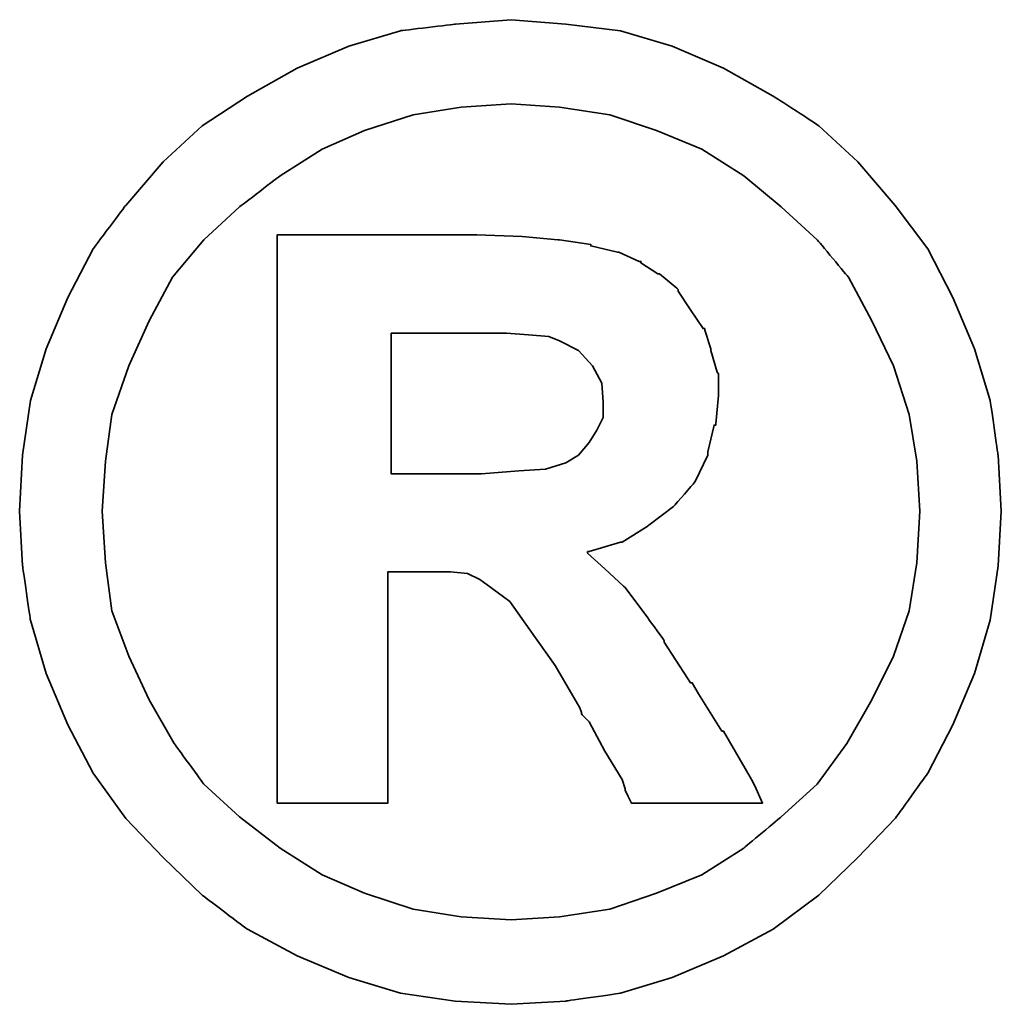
# Model space of a CAD drawing. Extents: x 109 to 490, y 236 to 967.
# Tile 47 of 50: x 431.07 to 432.51, y 874.3 to 875.75. Entities that reach past the tile are written whole.
import ezdxf

# ---------------------------------------------------------------- set-up
doc = ezdxf.new("R2010")
doc.units = 0
doc.header["$MEASUREMENT"] = 0
doc.layers.add('DIM', color=4, linetype='CONTINUOUS')
doc.layers.add('layer 1', color=7, linetype='CONTINUOUS')

# ---------------------------------------------------------------- blocks, each defined once
blk = doc.blocks.new('TBI MOTION logo(完整正式版)')
at = {"layer": 'layer 1', "color": 22, "lineweight": 35}
for points, knots in [([(81.20634, 4.98624), (81.20634, 4.98624), (81.18649, 5.32862), (81.18649, 5.32862), (81.18649, 5.32862), (81.18649, 5.32862), (81.13886, 5.66206), (81.13886, 5.66206), (81.13886, 5.66206), (81.13886, 5.66206), (81.04359, 5.97764), (81.04359, 5.97764), (81.04359, 5.97764), (81.04359, 5.97764), (80.91061, 6.29124), (80.91061, 6.29124), (80.91061, 6.29124), (80.91061, 6.29124), (80.75778, 6.58697), (80.75778, 6.58697), (80.75778, 6.58697), (80.75778, 6.58697), (80.5593, 6.85294), (80.5593, 6.85294), (80.5593, 6.85294), (80.5593, 6.85294), (80.33105, 7.1189), (80.33105, 7.1189), (80.33105, 7.1189), (80.33105, 7.1189), (80.09287, 7.33921), (80.09287, 7.33921), (80.09287, 7.33921), (80.09287, 7.33921), (79.815, 7.51982), (79.815, 7.51982), (79.815, 7.51982), (79.815, 7.51982), (79.51133, 7.69051), (79.51133, 7.69051), (79.51133, 7.69051), (79.51133, 7.69051), (79.19773, 7.8235), (79.19773, 7.8235), (79.19773, 7.8235), (79.19773, 7.8235), (78.88215, 7.91877), (78.88215, 7.91877), (78.88215, 7.91877), (78.88215, 7.91877), (78.54871, 7.95846), (78.54871, 7.95846), (78.54871, 7.95846), (78.54871, 7.95846), (78.21526, 7.98625), (78.21526, 7.98625), (78.21526, 7.98625), (78.21526, 7.98625), (77.87388, 7.95846), (77.87388, 7.95846), (77.87388, 7.95846), (77.87388, 7.95846), (77.54044, 7.91877), (77.54044, 7.91877), (77.54044, 7.91877), (77.54044, 7.91877), (77.22485, 7.8235), (77.22485, 7.8235), (77.22485, 7.8235), (77.22485, 7.8235), (76.91027, 7.69051), (76.91027, 7.69051), (76.91027, 7.69051), (76.91027, 7.69051), (76.6056, 7.51982), (76.6056, 7.51982), (76.6056, 7.51982), (76.6056, 7.51982), (76.32972, 7.33921), (76.32972, 7.33921), (76.32972, 7.33921), (76.32972, 7.33921), (76.09154, 7.1189), (76.09154, 7.1189), (76.09154, 7.1189), (76.09154, 7.1189), (75.86329, 6.85294), (75.86329, 6.85294), (75.86329, 6.85294), (75.86329, 6.85294), (75.66382, 6.58697), (75.66382, 6.58697), (75.66382, 6.58697), (75.66382, 6.58697), (75.51099, 6.29124), (75.51099, 6.29124), (75.51099, 6.29124), (75.51099, 6.29124), (75.37702, 5.97764), (75.37702, 5.97764), (75.37702, 5.97764), (75.37702, 5.97764), (75.28175, 5.66206), (75.28175, 5.66206), (75.28175, 5.66206), (75.28175, 5.66206), (75.23411, 5.32862), (75.23411, 5.32862), (75.23411, 5.32862), (75.23411, 5.32862), (75.21625, 4.98624), (75.21625, 4.98624), (75.21625, 4.98624), (75.21625, 4.98624), (75.23411, 4.6528), (75.23411, 4.6528), (75.23411, 4.6528), (75.23411, 4.6528), (75.28175, 4.32035), (75.28175, 4.32035), (75.28175, 4.32035), (75.28175, 4.32035), (75.37702, 3.99583), (75.37702, 3.99583), (75.37702, 3.99583), (75.37702, 3.99583), (75.51099, 3.68224), (75.51099, 3.68224), (75.51099, 3.68224), (75.51099, 3.68224), (75.66382, 3.38749), (75.66382, 3.38749), (75.66382, 3.38749), (75.66382, 3.38749), (75.86329, 3.10963), (75.86329, 3.10963), (75.86329, 3.10963), (75.86329, 3.10963), (76.09154, 2.87145), (76.09154, 2.87145), (76.09154, 2.87145), (76.09154, 2.87145), (76.32972, 2.6432), (76.32972, 2.6432), (76.32972, 2.6432), (76.32972, 2.6432), (76.6056, 2.43381), (76.6056, 2.43381), (76.6056, 2.43381), (76.6056, 2.43381), (76.91027, 2.27205), (76.91027, 2.27205), (76.91027, 2.27205), (76.91027, 2.27205), (77.22485, 2.13906), (77.22485, 2.13906), (77.22485, 2.13906), (77.22485, 2.13906), (77.54044, 2.0438), (77.54044, 2.0438), (77.54044, 2.0438), (77.54044, 2.0438), (77.87388, 1.99616), (77.87388, 1.99616), (77.87388, 1.99616), (77.87388, 1.99616), (78.21526, 1.97631), (78.21526, 1.97631), (78.21526, 1.97631), (78.21526, 1.97631), (78.54871, 1.99616), (78.54871, 1.99616), (78.54871, 1.99616), (78.54871, 1.99616), (78.88215, 2.0438), (78.88215, 2.0438), (78.88215, 2.0438), (78.88215, 2.0438), (79.19773, 2.13906), (79.19773, 2.13906), (79.19773, 2.13906), (79.19773, 2.13906), (79.51133, 2.27205), (79.51133, 2.27205), (79.51133, 2.27205), (79.51133, 2.27205), (79.815, 2.43381), (79.815, 2.43381), (79.815, 2.43381), (79.815, 2.43381), (80.09287, 2.6432), (80.09287, 2.6432), (80.09287, 2.6432), (80.09287, 2.6432), (80.33105, 2.87145), (80.33105, 2.87145), (80.33105, 2.87145), (80.33105, 2.87145), (80.5593, 3.10963), (80.5593, 3.10963), (80.5593, 3.10963), (80.5593, 3.10963), (80.75778, 3.38749), (80.75778, 3.38749), (80.75778, 3.38749), (80.75778, 3.38749), (80.91061, 3.68224), (80.91061, 3.68224), (80.91061, 3.68224), (80.91061, 3.68224), (81.04359, 3.99583), (81.04359, 3.99583), (81.04359, 3.99583), (81.04359, 3.99583), (81.13886, 4.32035), (81.13886, 4.32035), (81.13886, 4.32035), (81.13886, 4.32035), (81.18649, 4.6528), (81.18649, 4.6528), (81.18649, 4.6528), (81.18649, 4.6528), (81.20634, 4.98624), (81.20634, 4.98624)], [0, 0, 0, 0, 0.0178571, 0.0178571, 0.0178571, 0.0178572, 0.0357143, 0.0357143, 0.0357143, 0.0357143, 0.0535714, 0.0535714, 0.0535714, 0.0535714, 0.0714286, 0.0714286, 0.0714286, 0.0714286, 0.0892857, 0.0892857, 0.0892857, 0.0892857, 0.1071429, 0.1071429, 0.1071429, 0.1071429, 0.125, 0.125, 0.125, 0.125, 0.1428571, 0.1428571, 0.1428571, 0.1428572, 0.1607143, 0.1607143, 0.1607143, 0.1607143, 0.1785714, 0.1785714, 0.1785714, 0.1785714, 0.1964286, 0.1964286, 0.1964286, 0.1964286, 0.2142857, 0.2142857, 0.2142857, 0.2142857, 0.2321429, 0.2321429, 0.2321429, 0.2321429, 0.25, 0.25, 0.25, 0.25, 0.2678571, 0.2678571, 0.2678571, 0.2678572, 0.2857143, 0.2857143, 0.2857143, 0.2857143, 0.3035714, 0.3035714, 0.3035714, 0.3035714, 0.3214286, 0.3214286, 0.3214286, 0.3214286, 0.3392857, 0.3392857, 0.3392857, 0.3392857, 0.3571429, 0.3571429, 0.3571429, 0.3571429, 0.375, 0.375, 0.375, 0.375, 0.3928571, 0.3928571, 0.3928571, 0.3928572, 0.4107143, 0.4107143, 0.4107143, 0.4107143, 0.4285714, 0.4285714, 0.4285714, 0.4285714, 0.4464286, 0.4464286, 0.4464286, 0.4464286, 0.4642857, 0.4642857, 0.4642857, 0.4642857, 0.4821429, 0.4821429, 0.4821429, 0.4821429, 0.5, 0.5, 0.5, 0.5, 0.5178571, 0.5178571, 0.5178571, 0.5178572, 0.5357143, 0.5357143, 0.5357143, 0.5357143, 0.5535714, 0.5535714, 0.5535714, 0.5535714, 0.5714286, 0.5714286, 0.5714286, 0.5714286, 0.5892857, 0.5892857, 0.5892857, 0.5892857, 0.6071429, 0.6071429, 0.6071429, 0.6071429, 0.625, 0.625, 0.625, 0.625, 0.6428571, 0.6428571, 0.6428571, 0.6428572, 0.6607143, 0.6607143, 0.6607143, 0.6607143, 0.6785714, 0.6785714, 0.6785714, 0.6785714, 0.6964286, 0.6964286, 0.6964286, 0.6964286, 0.7142857, 0.7142857, 0.7142857, 0.7142857, 0.7321429, 0.7321429, 0.7321429, 0.7321429, 0.75, 0.75, 0.75, 0.75, 0.7678571, 0.7678571, 0.7678571, 0.7678572, 0.7857143, 0.7857143, 0.7857143, 0.7857143, 0.8035714, 0.8035714, 0.8035714, 0.8035714, 0.8214286, 0.8214286, 0.8214286, 0.8214286, 0.8392857, 0.8392857, 0.8392857, 0.8392857, 0.8571429, 0.8571429, 0.8571429, 0.8571429, 0.875, 0.875, 0.875, 0.875, 0.8928571, 0.8928571, 0.8928571, 0.8928572, 0.9107143, 0.9107143, 0.9107143, 0.9107143, 0.9285714, 0.9285714, 0.9285714, 0.9285714, 0.9464286, 0.9464286, 0.9464286, 0.9464286, 0.9642857, 0.9642857, 0.9642857, 0.9642857, 0.9821429, 0.9821429, 0.9821429, 0.9821429, 1, 1, 1, 1]), ([(80.71014, 4.98624), (80.71014, 4.98624), (80.69129, 5.29091), (80.69129, 5.29091), (80.69129, 5.29091), (80.69129, 5.29091), (80.64464, 5.57672), (80.64464, 5.57672), (80.64464, 5.57672), (80.64464, 5.57672), (80.54937, 5.87245), (80.54937, 5.87245), (80.54937, 5.87245), (80.54937, 5.87245), (80.41639, 6.14833), (80.41639, 6.14833), (80.41639, 6.14833), (80.41639, 6.14833), (80.27349, 6.41429), (80.27349, 6.41429), (80.27349, 6.41429), (80.27349, 6.41429), (80.08295, 6.64255), (80.08295, 6.64255), (80.08295, 6.64255), (80.08295, 6.64255), (79.86264, 6.84301), (79.86264, 6.84301), (79.86264, 6.84301), (79.86264, 6.84301), (79.63439, 7.03355), (79.63439, 7.03355), (79.63439, 7.03355), (79.63439, 7.03355), (79.37835, 7.1963), (79.37835, 7.1963), (79.37835, 7.1963), (79.37835, 7.1963), (79.10246, 7.30944), (79.10246, 7.30944), (79.10246, 7.30944), (79.10246, 7.30944), (78.81665, 7.40471), (78.81665, 7.40471), (78.81665, 7.40471), (78.81665, 7.40471), (78.511, 7.45234), (78.511, 7.45234), (78.511, 7.45234), (78.511, 7.45234), (78.21526, 7.47219), (78.21526, 7.47219), (78.21526, 7.47219), (78.21526, 7.47219), (77.9106, 7.45234), (77.9106, 7.45234), (77.9106, 7.45234), (77.9106, 7.45234), (77.61685, 7.40471), (77.61685, 7.40471), (77.61685, 7.40471), (77.61685, 7.40471), (77.32012, 7.30944), (77.32012, 7.30944), (77.32012, 7.30944), (77.32012, 7.30944), (77.06309, 7.1963), (77.06309, 7.1963), (77.06309, 7.1963), (77.06309, 7.1963), (76.80606, 7.03355), (76.80606, 7.03355), (76.80606, 7.03355), (76.80606, 7.03355), (76.55797, 6.84301), (76.55797, 6.84301), (76.55797, 6.84301), (76.55797, 6.84301), (76.34063, 6.64255), (76.34063, 6.64255), (76.34063, 6.64255), (76.34063, 6.64255), (76.1491, 6.41429), (76.1491, 6.41429), (76.1491, 6.41429), (76.1491, 6.41429), (76.0062, 6.14833), (76.0062, 6.14833), (76.0062, 6.14833), (76.0062, 6.14833), (75.88314, 5.87245), (75.88314, 5.87245), (75.88314, 5.87245), (75.88314, 5.87245), (75.77794, 5.57672), (75.77794, 5.57672), (75.77794, 5.57672), (75.77794, 5.57672), (75.73924, 5.29091), (75.73924, 5.29091), (75.73924, 5.29091), (75.73924, 5.29091), (75.72039, 4.98624), (75.72039, 4.98624), (75.72039, 4.98624), (75.72039, 4.98624), (75.73924, 4.67165), (75.73924, 4.67165), (75.73924, 4.67165), (75.73924, 4.67165), (75.77794, 4.37791), (75.77794, 4.37791), (75.77794, 4.37791), (75.77794, 4.37791), (75.88314, 4.10102), (75.88314, 4.10102), (75.88314, 4.10102), (75.88314, 4.10102), (76.0062, 3.83407), (76.0062, 3.83407), (76.0062, 3.83407), (76.0062, 3.83407), (76.15902, 3.56811), (76.15902, 3.56811), (76.15902, 3.56811), (76.15902, 3.56811), (76.34063, 3.32001), (76.34063, 3.32001), (76.34063, 3.32001), (76.34063, 3.32001), (76.55797, 3.11955), (76.55797, 3.11955), (76.55797, 3.11955), (76.55797, 3.11955), (76.80606, 2.92901), (76.80606, 2.92901), (76.80606, 2.92901), (76.80606, 2.92901), (77.06309, 2.76725), (77.06309, 2.76725), (77.06309, 2.76725), (77.06309, 2.76725), (77.32012, 2.65412), (77.32012, 2.65412), (77.32012, 2.65412), (77.32012, 2.65412), (77.61685, 2.55786), (77.61685, 2.55786), (77.61685, 2.55786), (77.61685, 2.55786), (77.9106, 2.51022), (77.9106, 2.51022), (77.9106, 2.51022), (77.9106, 2.51022), (78.21526, 2.49137), (78.21526, 2.49137), (78.21526, 2.49137), (78.21526, 2.49137), (78.511, 2.51022), (78.511, 2.51022), (78.511, 2.51022), (78.511, 2.51022), (78.81665, 2.55786), (78.81665, 2.55786), (78.81665, 2.55786), (78.81665, 2.55786), (79.10246, 2.65412), (79.10246, 2.65412), (79.10246, 2.65412), (79.10246, 2.65412), (79.37835, 2.76725), (79.37835, 2.76725), (79.37835, 2.76725), (79.37835, 2.76725), (79.63439, 2.92901), (79.63439, 2.92901), (79.63439, 2.92901), (79.63439, 2.92901), (79.86264, 3.11955), (79.86264, 3.11955), (79.86264, 3.11955), (79.86264, 3.11955), (80.08295, 3.32001), (80.08295, 3.32001), (80.08295, 3.32001), (80.08295, 3.32001), (80.26356, 3.56811), (80.26356, 3.56811), (80.26356, 3.56811), (80.26356, 3.56811), (80.41639, 3.83407), (80.41639, 3.83407), (80.41639, 3.83407), (80.41639, 3.83407), (80.54937, 4.10102), (80.54937, 4.10102), (80.54937, 4.10102), (80.54937, 4.10102), (80.64464, 4.37791), (80.64464, 4.37791), (80.64464, 4.37791), (80.64464, 4.37791), (80.69129, 4.67165), (80.69129, 4.67165), (80.69129, 4.67165), (80.69129, 4.67165), (80.71014, 4.98624), (80.71014, 4.98624)], [0, 0, 0, 0, 0.0192308, 0.0192308, 0.0192308, 0.0192308, 0.0384615, 0.0384615, 0.0384615, 0.0384615, 0.0576923, 0.0576923, 0.0576923, 0.0576923, 0.0769231, 0.0769231, 0.0769231, 0.0769231, 0.0961538, 0.0961538, 0.0961538, 0.0961539, 0.1153846, 0.1153846, 0.1153846, 0.1153846, 0.1346154, 0.1346154, 0.1346154, 0.1346154, 0.1538462, 0.1538462, 0.1538462, 0.1538462, 0.1730769, 0.1730769, 0.1730769, 0.1730769, 0.1923077, 0.1923077, 0.1923077, 0.1923077, 0.2115385, 0.2115385, 0.2115385, 0.2115385, 0.2307692, 0.2307692, 0.2307692, 0.2307692, 0.25, 0.25, 0.25, 0.25, 0.2692308, 0.2692308, 0.2692308, 0.2692308, 0.2884615, 0.2884615, 0.2884615, 0.2884615, 0.3076923, 0.3076923, 0.3076923, 0.3076923, 0.3269231, 0.3269231, 0.3269231, 0.3269231, 0.3461538, 0.3461538, 0.3461538, 0.3461539, 0.3653846, 0.3653846, 0.3653846, 0.3653846, 0.3846154, 0.3846154, 0.3846154, 0.3846154, 0.4038462, 0.4038462, 0.4038462, 0.4038462, 0.4230769, 0.4230769, 0.4230769, 0.4230769, 0.4423077, 0.4423077, 0.4423077, 0.4423077, 0.4615385, 0.4615385, 0.4615385, 0.4615385, 0.4807692, 0.4807692, 0.4807692, 0.4807692, 0.5, 0.5, 0.5, 0.5, 0.5192308, 0.5192308, 0.5192308, 0.5192308, 0.5384615, 0.5384615, 0.5384615, 0.5384615, 0.5576923, 0.5576923, 0.5576923, 0.5576923, 0.5769231, 0.5769231, 0.5769231, 0.5769231, 0.5961538, 0.5961538, 0.5961538, 0.5961539, 0.6153846, 0.6153846, 0.6153846, 0.6153846, 0.6346154, 0.6346154, 0.6346154, 0.6346154, 0.6538462, 0.6538462, 0.6538462, 0.6538462, 0.6730769, 0.6730769, 0.6730769, 0.6730769, 0.6923077, 0.6923077, 0.6923077, 0.6923077, 0.7115385, 0.7115385, 0.7115385, 0.7115385, 0.7307692, 0.7307692, 0.7307692, 0.7307692, 0.75, 0.75, 0.75, 0.75, 0.7692308, 0.7692308, 0.7692308, 0.7692308, 0.7884615, 0.7884615, 0.7884615, 0.7884615, 0.8076923, 0.8076923, 0.8076923, 0.8076923, 0.8269231, 0.8269231, 0.8269231, 0.8269231, 0.8461538, 0.8461538, 0.8461538, 0.8461539, 0.8653846, 0.8653846, 0.8653846, 0.8653846, 0.8846154, 0.8846154, 0.8846154, 0.8846154, 0.9038462, 0.9038462, 0.9038462, 0.9038462, 0.9230769, 0.9230769, 0.9230769, 0.9230769, 0.9423077, 0.9423077, 0.9423077, 0.9423077, 0.9615385, 0.9615385, 0.9615385, 0.9615385, 0.9807692, 0.9807692, 0.9807692, 0.9807692, 1, 1, 1, 1]), ([(76.78721, 3.2823), (76.78721, 3.2823), (76.78721, 3.32001), (76.78721, 3.32001), (76.78721, 3.32001), (76.78721, 3.32001), (76.78721, 3.42422), (76.78721, 3.42422), (76.78721, 3.42422), (76.78721, 3.42422), (76.78721, 3.59689), (76.78721, 3.59689), (76.78721, 3.59689), (76.78721, 3.59689), (76.78721, 3.80529), (76.78721, 3.80529), (76.78721, 3.80529), (76.78721, 3.80529), (76.78721, 4.0524), (76.78721, 4.0524), (76.78721, 4.0524), (76.78721, 4.0524), (76.78721, 4.32035), (76.78721, 4.32035), (76.78721, 4.32035), (76.78721, 4.32035), (76.78721, 4.92868), (76.78721, 4.92868), (76.78721, 4.92868), (76.78721, 4.92868), (76.78721, 5.53801), (76.78721, 5.53801), (76.78721, 5.53801), (76.78721, 5.53801), (76.78721, 5.82482), (76.78721, 5.82482), (76.78721, 5.82482), (76.78721, 5.82482), (76.78721, 6.07291), (76.78721, 6.07291), (76.78721, 6.07291), (76.78721, 6.07291), (76.78721, 6.30017), (76.78721, 6.30017), (76.78721, 6.30017), (76.78721, 6.30017), (76.78721, 6.45399), (76.78721, 6.45399), (76.78721, 6.45399), (76.78721, 6.45399), (76.78721, 6.5572), (76.78721, 6.5572), (76.78721, 6.5572), (76.78721, 6.5572), (76.78721, 6.59689), (76.78721, 6.59689), (76.78721, 6.59689), (76.78721, 6.59689), (76.78721, 6.67232), (76.78721, 6.67232), (76.78721, 6.67232), (76.78721, 6.67232), (76.8537, 6.67232), (76.8537, 6.67232), (76.8537, 6.67232), (76.8537, 6.67232), (76.87355, 6.67232), (76.87355, 6.67232), (76.87355, 6.67232), (76.87355, 6.67232), (76.91027, 6.67232), (76.91027, 6.67232), (76.91027, 6.67232), (76.91027, 6.67232), (77.04424, 6.67232), (77.04424, 6.67232), (77.04424, 6.67232), (77.04424, 6.67232), (77.22485, 6.67232), (77.22485, 6.67232), (77.22485, 6.67232), (77.22485, 6.67232), (77.43524, 6.67232), (77.43524, 6.67232), (77.43524, 6.67232), (77.43524, 6.67232), (77.65357, 6.67232), (77.65357, 6.67232), (77.65357, 6.67232), (77.65357, 6.67232), (77.82625, 6.67232), (77.82625, 6.67232), (77.82625, 6.67232), (77.82625, 6.67232), (77.94037, 6.67232), (77.94037, 6.67232), (77.94037, 6.67232), (77.94037, 6.67232), (77.97709, 6.67232), (77.97709, 6.67232), (77.97709, 6.67232), (77.97709, 6.67232), (77.99694, 6.67232), (77.99694, 6.67232), (77.99694, 6.67232), (77.99694, 6.67232), (78.00686, 6.67232), (78.00686, 6.67232), (78.00686, 6.67232), (78.00686, 6.67232), (78.28275, 6.6624), (78.28275, 6.6624), (78.28275, 6.6624), (78.28275, 6.6624), (78.50107, 6.64255), (78.50107, 6.64255), (78.50107, 6.64255), (78.50107, 6.64255), (78.511, 6.64255), (78.511, 6.64255), (78.511, 6.64255), (78.511, 6.64255), (78.70154, 6.61476), (78.70154, 6.61476), (78.70154, 6.61476), (78.70154, 6.61476), (78.70154, 6.60483), (78.70154, 6.60483), (78.70154, 6.60483), (78.70154, 6.60483), (78.86429, 6.56713), (78.86429, 6.56713), (78.86429, 6.56713), (78.86429, 6.56713), (78.87223, 6.56713), (78.87223, 6.56713), (78.87223, 6.56713), (78.87223, 6.56713), (78.99727, 6.51056), (78.99727, 6.51056), (78.99727, 6.51056), (78.99727, 6.51056), (79.00719, 6.51056), (79.00719, 6.51056), (79.00719, 6.51056), (79.00719, 6.51056), (79.00719, 6.50162), (79.00719, 6.50162), (79.00719, 6.50162), (79.00719, 6.50162), (79.1104, 6.43415), (79.1104, 6.43415), (79.1104, 6.43415), (79.1104, 6.43415), (79.12132, 6.43415), (79.12132, 6.43415), (79.12132, 6.43415), (79.12132, 6.43415), (79.22552, 6.34781), (79.22552, 6.34781), (79.22552, 6.34781), (79.22552, 6.34781), (79.23544, 6.33888), (79.23544, 6.33888), (79.23544, 6.33888), (79.23544, 6.33888), (79.23544, 6.32895), (79.23544, 6.32895), (79.23544, 6.32895), (79.23544, 6.32895), (79.31087, 6.21483), (79.31087, 6.21483), (79.31087, 6.21483), (79.31087, 6.21483), (79.38629, 6.1007), (79.38629, 6.1007), (79.38629, 6.1007), (79.38629, 6.1007), (79.3972, 6.1007), (79.3972, 6.1007), (79.3972, 6.1007), (79.3972, 6.1007), (79.3972, 6.09078), (79.3972, 6.09078), (79.3972, 6.09078), (79.3972, 6.09078), (79.43392, 5.97764), (79.43392, 5.97764), (79.43392, 5.97764), (79.43392, 5.97764), (79.43392, 5.96772), (79.43392, 5.96772), (79.43392, 5.96772), (79.43392, 5.96772), (79.47362, 5.83474), (79.47362, 5.83474), (79.47362, 5.83474), (79.47362, 5.83474), (79.48156, 5.82482), (79.48156, 5.82482), (79.48156, 5.82482), (79.48156, 5.82482), (79.48156, 5.69977), (79.48156, 5.69977), (79.48156, 5.69977), (79.48156, 5.69977), (79.48156, 5.69183), (79.48156, 5.69183), (79.48156, 5.69183), (79.48156, 5.69183), (79.4637, 5.51915), (79.4637, 5.51915), (79.4637, 5.51915), (79.4637, 5.51915), (79.4637, 5.51122), (79.4637, 5.51122), (79.4637, 5.51122), (79.4637, 5.51122), (79.45377, 5.51122), (79.45377, 5.51122), (79.45377, 5.51122), (79.45377, 5.51122), (79.41507, 5.34847), (79.41507, 5.34847), (79.41507, 5.34847), (79.41507, 5.34847), (79.41507, 5.33854), (79.41507, 5.33854), (79.41507, 5.33854), (79.41507, 5.33854), (79.41507, 5.32862), (79.41507, 5.32862), (79.41507, 5.32862), (79.41507, 5.32862), (79.33865, 5.16785), (79.33865, 5.16785), (79.33865, 5.16785), (79.33865, 5.16785), (79.33071, 5.15693), (79.33071, 5.15693), (79.33071, 5.15693), (79.33071, 5.15693), (79.2156, 5.02495), (79.2156, 5.02495), (79.2156, 5.02495), (79.2156, 5.02495), (79.20567, 5.01502), (79.20567, 5.01502), (79.20567, 5.01502), (79.20567, 5.01502), (79.05483, 4.89991), (79.05483, 4.89991), (79.05483, 4.89991), (79.05483, 4.89991), (79.04491, 4.89197), (79.04491, 4.89197), (79.04491, 4.89197), (79.04491, 4.89197), (78.89208, 4.7967), (78.89208, 4.7967), (78.89208, 4.7967), (78.89208, 4.7967), (78.88215, 4.7967), (78.88215, 4.7967), (78.88215, 4.7967), (78.88215, 4.7967), (78.69161, 4.73913), (78.69161, 4.73913), (78.69161, 4.73913), (78.69161, 4.73913), (78.68169, 4.73913), (78.68169, 4.73913), (78.68169, 4.73913), (78.68169, 4.73913), (78.68169, 4.72921), (78.68169, 4.72921), (78.68169, 4.72921), (78.68169, 4.72921), (78.78688, 4.63394), (78.78688, 4.63394), (78.78688, 4.63394), (78.78688, 4.63394), (78.902, 4.52875), (78.902, 4.52875), (78.902, 4.52875), (78.902, 4.52875), (78.91093, 4.52081), (78.91093, 4.52081), (78.91093, 4.52081), (78.91093, 4.52081), (79.02506, 4.36798), (79.02506, 4.36798), (79.02506, 4.36798), (79.02506, 4.36798), (79.1501, 4.1953), (79.1501, 4.1953), (79.1501, 4.1953), (79.1501, 4.1953), (79.1501, 4.18736), (79.1501, 4.18736), (79.1501, 4.18736), (79.1501, 4.18736), (79.29201, 3.96705), (79.29201, 3.96705), (79.29201, 3.96705), (79.29201, 3.96705), (79.31087, 3.93828), (79.31087, 3.93828), (79.31087, 3.93828), (79.31087, 3.93828), (79.32079, 3.93828), (79.32079, 3.93828), (79.32079, 3.93828), (79.32079, 3.93828), (79.3585, 3.87178), (79.3585, 3.87178), (79.3585, 3.87178), (79.3585, 3.87178), (79.50141, 3.64353), (79.50141, 3.64353), (79.50141, 3.64353), (79.50141, 3.64353), (79.51133, 3.64353), (79.51133, 3.64353), (79.51133, 3.64353), (79.51133, 3.64353), (79.64431, 3.41528), (79.64431, 3.41528), (79.64431, 3.41528), (79.64431, 3.41528), (79.68202, 3.3478), (79.68202, 3.3478), (79.68202, 3.3478), (79.68202, 3.3478), (79.70187, 3.31009), (79.70187, 3.31009), (79.70187, 3.31009), (79.70187, 3.31009), (79.7495, 3.2049), (79.7495, 3.2049), (79.7495, 3.2049), (79.7495, 3.2049), (79.64431, 3.2049), (79.64431, 3.2049), (79.64431, 3.2049), (79.64431, 3.2049), (79.62546, 3.2049), (79.62546, 3.2049), (79.62546, 3.2049), (79.62546, 3.2049), (79.53912, 3.2049), (79.53912, 3.2049), (79.53912, 3.2049), (79.53912, 3.2049), (79.31087, 3.2049), (79.31087, 3.2049), (79.31087, 3.2049), (79.31087, 3.2049), (79.08262, 3.2049), (79.08262, 3.2049), (79.08262, 3.2049), (79.08262, 3.2049), (79.00719, 3.2049), (79.00719, 3.2049), (79.00719, 3.2049), (79.00719, 3.2049), (78.98735, 3.2049), (78.98735, 3.2049), (78.98735, 3.2049), (78.98735, 3.2049), (78.94964, 3.2049), (78.94964, 3.2049), (78.94964, 3.2049), (78.94964, 3.2049), (78.92979, 3.24459), (78.92979, 3.24459), (78.92979, 3.24459), (78.92979, 3.24459), (78.91093, 3.2823), (78.91093, 3.2823), (78.91093, 3.2823), (78.91093, 3.2823), (78.91093, 3.29223), (78.91093, 3.29223), (78.91093, 3.29223), (78.91093, 3.29223), (78.89208, 3.3478), (78.89208, 3.3478), (78.89208, 3.3478), (78.89208, 3.3478), (78.78688, 3.52048), (78.78688, 3.52048), (78.78688, 3.52048), (78.78688, 3.52048), (78.69161, 3.7001), (78.69161, 3.7001), (78.69161, 3.7001), (78.69161, 3.7001), (78.6539, 3.7388), (78.6539, 3.7388), (78.6539, 3.7388), (78.6539, 3.7388), (78.64398, 3.74873), (78.64398, 3.74873), (78.64398, 3.74873), (78.64398, 3.74873), (78.64398, 3.75766), (78.64398, 3.75766), (78.64398, 3.75766), (78.64398, 3.75766), (78.63405, 3.78644), (78.63405, 3.78644), (78.63405, 3.78644), (78.63405, 3.78644), (78.48321, 4.04347), (78.48321, 4.04347), (78.48321, 4.04347), (78.48321, 4.04347), (78.33038, 4.2618), (78.33038, 4.2618), (78.33038, 4.2618), (78.33038, 4.2618), (78.20732, 4.43447), (78.20732, 4.43447), (78.20732, 4.43447), (78.20732, 4.43447), (78.09221, 4.52081), (78.09221, 4.52081), (78.09221, 4.52081), (78.09221, 4.52081), (78.02472, 4.56845), (78.02472, 4.56845), (78.02472, 4.56845), (78.02472, 4.56845), (77.9493, 4.60616), (77.9493, 4.60616), (77.9493, 4.60616), (77.9493, 4.60616), (77.8451, 4.61608), (77.8451, 4.61608), (77.8451, 4.61608), (77.8451, 4.61608), (77.71113, 4.61608), (77.71113, 4.61608), (77.71113, 4.61608), (77.71113, 4.61608), (77.69128, 4.61608), (77.69128, 4.61608), (77.69128, 4.61608), (77.69128, 4.61608), (77.67342, 4.61608), (77.67342, 4.61608), (77.67342, 4.61608), (77.67342, 4.61608), (77.5583, 4.61608), (77.5583, 4.61608), (77.5583, 4.61608), (77.5583, 4.61608), (77.46303, 4.61608), (77.46303, 4.61608), (77.46303, 4.61608), (77.46303, 4.61608), (77.46303, 4.54761), (77.46303, 4.54761), (77.46303, 4.54761), (77.46303, 4.54761), (77.46303, 4.47318), (77.46303, 4.47318), (77.46303, 4.47318), (77.46303, 4.47318), (77.46303, 4.24294), (77.46303, 4.24294), (77.46303, 4.24294), (77.46303, 4.24294), (77.46303, 3.99583), (77.46303, 3.99583), (77.46303, 3.99583), (77.46303, 3.99583), (77.46303, 3.72888), (77.46303, 3.72888), (77.46303, 3.72888), (77.46303, 3.72888), (77.46303, 3.51055), (77.46303, 3.51055), (77.46303, 3.51055), (77.46303, 3.51055), (77.46303, 3.42422), (77.46303, 3.42422), (77.46303, 3.42422), (77.46303, 3.42422), (77.46303, 3.35773), (77.46303, 3.35773), (77.46303, 3.35773), (77.46303, 3.35773), (77.46303, 3.30017), (77.46303, 3.30017), (77.46303, 3.30017), (77.46303, 3.30017), (77.46303, 3.2823), (77.46303, 3.2823), (77.46303, 3.2823), (77.46303, 3.2823), (77.46303, 3.2049), (77.46303, 3.2049), (77.46303, 3.2049), (77.46303, 3.2049), (77.39753, 3.2049), (77.39753, 3.2049), (77.39753, 3.2049), (77.39753, 3.2049), (77.37768, 3.2049), (77.37768, 3.2049), (77.37768, 3.2049), (77.37768, 3.2049), (77.32012, 3.2049), (77.32012, 3.2049), (77.32012, 3.2049), (77.32012, 3.2049), (77.12165, 3.2049), (77.12165, 3.2049), (77.12165, 3.2049), (77.12165, 3.2049), (76.94897, 3.2049), (76.94897, 3.2049), (76.94897, 3.2049), (76.94897, 3.2049), (76.8924, 3.2049), (76.8924, 3.2049), (76.8924, 3.2049), (76.8924, 3.2049), (76.8537, 3.2049), (76.8537, 3.2049), (76.8537, 3.2049), (76.8537, 3.2049), (76.78721, 3.2049), (76.78721, 3.2049), (76.78721, 3.2049), (76.78721, 3.2049), (76.78721, 3.2823), (76.78721, 3.2823)], [0, 0, 0, 0, 0.0074074, 0.0074074, 0.0074074, 0.0074074, 0.0148148, 0.0148148, 0.0148148, 0.0148148, 0.0222222, 0.0222222, 0.0222222, 0.0222222, 0.0296296, 0.0296296, 0.0296296, 0.0296296, 0.037037, 0.037037, 0.037037, 0.037037, 0.0444444, 0.0444444, 0.0444444, 0.0444445, 0.0518519, 0.0518519, 0.0518519, 0.0518519, 0.0592593, 0.0592593, 0.0592593, 0.0592593, 0.0666667, 0.0666667, 0.0666667, 0.0666667, 0.0740741, 0.0740741, 0.0740741, 0.0740741, 0.0814815, 0.0814815, 0.0814815, 0.0814815, 0.0888889, 0.0888889, 0.0888889, 0.0888889, 0.0962963, 0.0962963, 0.0962963, 0.0962963, 0.1037037, 0.1037037, 0.1037037, 0.1037037, 0.1111111, 0.1111111, 0.1111111, 0.1111111, 0.1185185, 0.1185185, 0.1185185, 0.1185185, 0.1259259, 0.1259259, 0.1259259, 0.1259259, 0.1333333, 0.1333333, 0.1333333, 0.1333333, 0.1407407, 0.1407407, 0.1407407, 0.1407408, 0.1481481, 0.1481481, 0.1481481, 0.1481482, 0.1555556, 0.1555556, 0.1555556, 0.1555556, 0.162963, 0.162963, 0.162963, 0.162963, 0.1703704, 0.1703704, 0.1703704, 0.1703704, 0.1777778, 0.1777778, 0.1777778, 0.1777778, 0.1851852, 0.1851852, 0.1851852, 0.1851852, 0.1925926, 0.1925926, 0.1925926, 0.1925926, 0.2, 0.2, 0.2, 0.2, 0.2074074, 0.2074074, 0.2074074, 0.2074074, 0.2148148, 0.2148148, 0.2148148, 0.2148148, 0.2222222, 0.2222222, 0.2222222, 0.2222222, 0.2296296, 0.2296296, 0.2296296, 0.2296296, 0.237037, 0.237037, 0.237037, 0.237037, 0.2444444, 0.2444444, 0.2444444, 0.2444445, 0.2518519, 0.2518519, 0.2518519, 0.2518519, 0.2592593, 0.2592593, 0.2592593, 0.2592593, 0.2666667, 0.2666667, 0.2666667, 0.2666667, 0.2740741, 0.2740741, 0.2740741, 0.2740741, 0.2814815, 0.2814815, 0.2814815, 0.2814815, 0.2888889, 0.2888889, 0.2888889, 0.2888889, 0.2962963, 0.2962963, 0.2962963, 0.2962963, 0.3037037, 0.3037037, 0.3037037, 0.3037037, 0.3111111, 0.3111111, 0.3111111, 0.3111111, 0.3185185, 0.3185185, 0.3185185, 0.3185185, 0.3259259, 0.3259259, 0.3259259, 0.3259259, 0.3333333, 0.3333333, 0.3333333, 0.3333333, 0.3407407, 0.3407407, 0.3407407, 0.3407408, 0.3481481, 0.3481481, 0.3481481, 0.3481482, 0.3555556, 0.3555556, 0.3555556, 0.3555556, 0.362963, 0.362963, 0.362963, 0.362963, 0.3703704, 0.3703704, 0.3703704, 0.3703704, 0.3777778, 0.3777778, 0.3777778, 0.3777778, 0.3851852, 0.3851852, 0.3851852, 0.3851852, 0.3925926, 0.3925926, 0.3925926, 0.3925926, 0.4, 0.4, 0.4, 0.4, 0.4074074, 0.4074074, 0.4074074, 0.4074074, 0.4148148, 0.4148148, 0.4148148, 0.4148148, 0.4222222, 0.4222222, 0.4222222, 0.4222222, 0.4296296, 0.4296296, 0.4296296, 0.4296296, 0.437037, 0.437037, 0.437037, 0.437037, 0.4444444, 0.4444444, 0.4444444, 0.4444445, 0.4518519, 0.4518519, 0.4518519, 0.4518519, 0.4592593, 0.4592593, 0.4592593, 0.4592593, 0.4666667, 0.4666667, 0.4666667, 0.4666667, 0.4740741, 0.4740741, 0.4740741, 0.4740741, 0.4814815, 0.4814815, 0.4814815, 0.4814815, 0.4888889, 0.4888889, 0.4888889, 0.4888889, 0.4962963, 0.4962963, 0.4962963, 0.4962963, 0.5037037, 0.5037037, 0.5037037, 0.5037037, 0.5111111, 0.5111111, 0.5111111, 0.5111111, 0.5185185, 0.5185185, 0.5185185, 0.5185185, 0.5259259, 0.5259259, 0.5259259, 0.5259259, 0.5333333, 0.5333333, 0.5333333, 0.5333333, 0.5407407, 0.5407407, 0.5407407, 0.5407408, 0.5481481, 0.5481481, 0.5481481, 0.5481482, 0.5555556, 0.5555556, 0.5555556, 0.5555556, 0.562963, 0.562963, 0.562963, 0.562963, 0.5703704, 0.5703704, 0.5703704, 0.5703704, 0.5777778, 0.5777778, 0.5777778, 0.5777778, 0.5851852, 0.5851852, 0.5851852, 0.5851852, 0.5925926, 0.5925926, 0.5925926, 0.5925926, 0.6, 0.6, 0.6, 0.6, 0.6074074, 0.6074074, 0.6074074, 0.6074074, 0.6148148, 0.6148148, 0.6148148, 0.6148148, 0.6222222, 0.6222222, 0.6222222, 0.6222222, 0.6296296, 0.6296296, 0.6296296, 0.6296296, 0.637037, 0.637037, 0.637037, 0.637037, 0.6444444, 0.6444444, 0.6444444, 0.6444445, 0.6518519, 0.6518519, 0.6518519, 0.6518519, 0.6592593, 0.6592593, 0.6592593, 0.6592593, 0.6666667, 0.6666667, 0.6666667, 0.6666667, 0.6740741, 0.6740741, 0.6740741, 0.6740741, 0.6814815, 0.6814815, 0.6814815, 0.6814815, 0.6888889, 0.6888889, 0.6888889, 0.6888889, 0.6962963, 0.6962963, 0.6962963, 0.6962963, 0.7037037, 0.7037037, 0.7037037, 0.7037037, 0.7111111, 0.7111111, 0.7111111, 0.7111111, 0.7185185, 0.7185185, 0.7185185, 0.7185185, 0.7259259, 0.7259259, 0.7259259, 0.7259259, 0.7333333, 0.7333333, 0.7333333, 0.7333333, 0.7407407, 0.7407407, 0.7407407, 0.7407408, 0.7481481, 0.7481481, 0.7481481, 0.7481482, 0.7555556, 0.7555556, 0.7555556, 0.7555556, 0.762963, 0.762963, 0.762963, 0.762963, 0.7703704, 0.7703704, 0.7703704, 0.7703704, 0.7777778, 0.7777778, 0.7777778, 0.7777778, 0.7851852, 0.7851852, 0.7851852, 0.7851852, 0.7925926, 0.7925926, 0.7925926, 0.7925926, 0.8, 0.8, 0.8, 0.8, 0.8074074, 0.8074074, 0.8074074, 0.8074074, 0.8148148, 0.8148148, 0.8148148, 0.8148148, 0.8222222, 0.8222222, 0.8222222, 0.8222222, 0.8296296, 0.8296296, 0.8296296, 0.8296296, 0.837037, 0.837037, 0.837037, 0.837037, 0.8444444, 0.8444444, 0.8444444, 0.8444445, 0.8518519, 0.8518519, 0.8518519, 0.8518519, 0.8592593, 0.8592593, 0.8592593, 0.8592593, 0.8666667, 0.8666667, 0.8666667, 0.8666667, 0.8740741, 0.8740741, 0.8740741, 0.8740741, 0.8814815, 0.8814815, 0.8814815, 0.8814815, 0.8888889, 0.8888889, 0.8888889, 0.8888889, 0.8962963, 0.8962963, 0.8962963, 0.8962963, 0.9037037, 0.9037037, 0.9037037, 0.9037037, 0.9111111, 0.9111111, 0.9111111, 0.9111111, 0.9185185, 0.9185185, 0.9185185, 0.9185185, 0.9259259, 0.9259259, 0.9259259, 0.9259259, 0.9333333, 0.9333333, 0.9333333, 0.9333333, 0.9407407, 0.9407407, 0.9407407, 0.9407408, 0.9481481, 0.9481481, 0.9481481, 0.9481482, 0.9555556, 0.9555556, 0.9555556, 0.9555556, 0.962963, 0.962963, 0.962963, 0.962963, 0.9703704, 0.9703704, 0.9703704, 0.9703704, 0.9777778, 0.9777778, 0.9777778, 0.9777778, 0.9851852, 0.9851852, 0.9851852, 0.9851852, 0.9925926, 0.9925926, 0.9925926, 0.9925926, 1, 1, 1, 1]), ([(77.48288, 6.07291), (77.48288, 6.07291), (77.48288, 5.99551), (77.48288, 5.99551), (77.48288, 5.99551), (77.48288, 5.99551), (77.48288, 5.82482), (77.48288, 5.82482), (77.48288, 5.82482), (77.48288, 5.82482), (77.48288, 5.63328), (77.48288, 5.63328), (77.48288, 5.63328), (77.48288, 5.63328), (77.48288, 5.46358), (77.48288, 5.46358), (77.48288, 5.46358), (77.48288, 5.46358), (77.48288, 5.29091), (77.48288, 5.29091), (77.48288, 5.29091), (77.48288, 5.29091), (77.48288, 5.21449), (77.48288, 5.21449), (77.48288, 5.21449), (77.48288, 5.21449), (77.50074, 5.21449), (77.50074, 5.21449), (77.50074, 5.21449), (77.50074, 5.21449), (77.71113, 5.21449), (77.71113, 5.21449), (77.71113, 5.21449), (77.71113, 5.21449), (77.94037, 5.21449), (77.94037, 5.21449), (77.94037, 5.21449), (77.94037, 5.21449), (78.01579, 5.21449), (78.01579, 5.21449), (78.01579, 5.21449), (78.01579, 5.21449), (78.03465, 5.21449), (78.03465, 5.21449), (78.03465, 5.21449), (78.03465, 5.21449), (78.2629, 5.23335), (78.2629, 5.23335), (78.2629, 5.23335), (78.2629, 5.23335), (78.42565, 5.24327), (78.42565, 5.24327), (78.42565, 5.24327), (78.42565, 5.24327), (78.54871, 5.28098), (78.54871, 5.28098), (78.54871, 5.28098), (78.54871, 5.28098), (78.62611, 5.32862), (78.62611, 5.32862), (78.62611, 5.32862), (78.62611, 5.32862), (78.69161, 5.40503), (78.69161, 5.40503), (78.69161, 5.40503), (78.69161, 5.40503), (78.73925, 5.48145), (78.73925, 5.48145), (78.73925, 5.48145), (78.73925, 5.48145), (78.77696, 5.55885), (78.77696, 5.55885), (78.77696, 5.55885), (78.77696, 5.55885), (78.77696, 5.65214), (78.77696, 5.65214), (78.77696, 5.65214), (78.77696, 5.65214), (78.76902, 5.76726), (78.76902, 5.76726), (78.76902, 5.76726), (78.76902, 5.76726), (78.71146, 5.87245), (78.71146, 5.87245), (78.71146, 5.87245), (78.71146, 5.87245), (78.62611, 5.96772), (78.62611, 5.96772), (78.62611, 5.96772), (78.62611, 5.96772), (78.511, 6.02528), (78.511, 6.02528), (78.511, 6.02528), (78.511, 6.02528), (78.44451, 6.05306), (78.44451, 6.05306), (78.44451, 6.05306), (78.44451, 6.05306), (78.32046, 6.06299), (78.32046, 6.06299), (78.32046, 6.06299), (78.32046, 6.06299), (78.18748, 6.07291), (78.18748, 6.07291), (78.18748, 6.07291), (78.18748, 6.07291), (77.99694, 6.07291), (77.99694, 6.07291), (77.99694, 6.07291), (77.99694, 6.07291), (77.97709, 6.07291), (77.97709, 6.07291), (77.97709, 6.07291), (77.97709, 6.07291), (77.90167, 6.07291), (77.90167, 6.07291), (77.90167, 6.07291), (77.90167, 6.07291), (77.69128, 6.07291), (77.69128, 6.07291), (77.69128, 6.07291), (77.69128, 6.07291), (77.50074, 6.07291), (77.50074, 6.07291), (77.50074, 6.07291), (77.50074, 6.07291), (77.48288, 6.07291), (77.48288, 6.07291)], [0, 0, 0, 0, 0.03125, 0.03125, 0.03125, 0.03125, 0.0625, 0.0625, 0.0625, 0.0625, 0.09375, 0.09375, 0.09375, 0.09375, 0.125, 0.125, 0.125, 0.125, 0.15625, 0.15625, 0.15625, 0.15625, 0.1875, 0.1875, 0.1875, 0.1875, 0.21875, 0.21875, 0.21875, 0.21875, 0.25, 0.25, 0.25, 0.25, 0.28125, 0.28125, 0.28125, 0.28125, 0.3125, 0.3125, 0.3125, 0.3125, 0.34375, 0.34375, 0.34375, 0.34375, 0.375, 0.375, 0.375, 0.375, 0.40625, 0.40625, 0.40625, 0.40625, 0.4375, 0.4375, 0.4375, 0.4375, 0.46875, 0.46875, 0.46875, 0.46875, 0.5, 0.5, 0.5, 0.5, 0.53125, 0.53125, 0.53125, 0.53125, 0.5625, 0.5625, 0.5625, 0.5625, 0.59375, 0.59375, 0.59375, 0.59375, 0.625, 0.625, 0.625, 0.625, 0.65625, 0.65625, 0.65625, 0.65625, 0.6875, 0.6875, 0.6875, 0.6875, 0.71875, 0.71875, 0.71875, 0.71875, 0.75, 0.75, 0.75, 0.75, 0.78125, 0.78125, 0.78125, 0.78125, 0.8125, 0.8125, 0.8125, 0.8125, 0.84375, 0.84375, 0.84375, 0.84375, 0.875, 0.875, 0.875, 0.875, 0.90625, 0.90625, 0.90625, 0.90625, 0.9375, 0.9375, 0.9375, 0.9375, 0.96875, 0.96875, 0.96875, 0.96875, 1, 1, 1, 1])]:
    blk.add_open_spline(points, degree=3, knots=knots, dxfattribs=at)

msp = doc.modelspace()

# ---------------------------------------------------------------- block references
at = {"layer": 'DIM', "color": 7, "xscale": 0.2409743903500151, "yscale": 0.2409743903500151, "zscale": 0.2409743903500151}
msp.add_blockref('TBI MOTION logo(完整正式版)', (412.9398, 873.824), dxfattribs=at)

doc.saveas('drawing.dxf')
